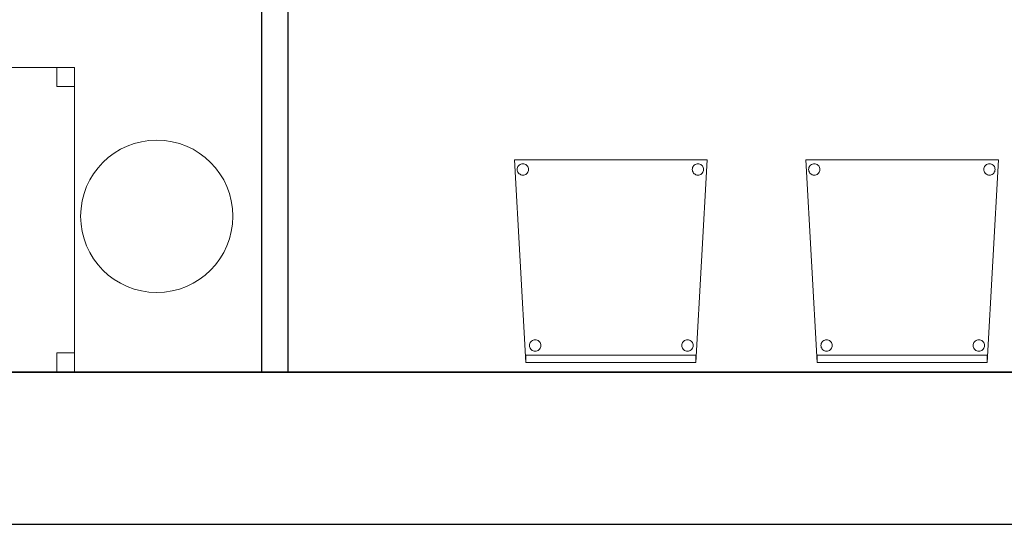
# Model space of a CAD drawing. Header units: metres. Extents: x 391.1 to 427.5, y 12.5 to 28.4.
# Tile 189 of 209: x 415.8 to 418.4, y 12.8 to 14.2. Entities that reach past the tile are written whole.
import ezdxf

# ---------------------------------------------------------------- set-up
doc = ezdxf.new("R2010")
doc.units = ezdxf.units.M
doc.layers.add('01_SUELOS', color=7, linetype='Continuous', lineweight=25, true_color=0x007f00)
for name, color, linetype, lineweight in [('02_MOBILIARIO', 7, 'Continuous', 18), ('A-COLS-____-MCUT', 7, 'Continuous', 18), ('A-COLS-____-OTLN', 7, 'Continuous', 18), ('A-DETL-____-MBND', 7, 'Continuous', 18), ('A-WALL-____-MCUT', 7, 'Continuous', 25), ('A-WALL-____-OTLN', 7, 'Continuous', 25)]:
    doc.layers.add(name, color=color, linetype=linetype, lineweight=lineweight)

# ---------------------------------------------------------------- blocks, each defined once
blk = doc.blocks.new('Family - Cadira confident_PA-152347-03_CLI_AIGUA_P0A')
at = {"layer": 'A-DETL-____-MBND', "color": 253, "true_color": 0xaaaaaa}
for p, q in [((0.03, 0), (0, 0.5326)), ((0, 0.5326), (0.5065, 0.5326)), ((0.5065, 0.5326), (0, 0.5326)), ((0, 0.5326), (0.03, 0)), ((0.0109, 0.5172), (0.0127, 0.519)), ((0.0127, 0.519), (0.0109, 0.5172)), ((0.0127, 0.519), (0.0149, 0.5205)), ((0.0149, 0.5205), (0.0127, 0.519)), ((0.0149, 0.5205), (0.0172, 0.5216)), ((0.0172, 0.5216), (0.0149, 0.5205)), ((0.0172, 0.5216), (0.0198, 0.5222)), ((0.0198, 0.5222), (0.0172, 0.5216)), ((0.0198, 0.5222), (0.0224, 0.5224)), ((0.0224, 0.5224), (0.0198, 0.5222)), ((0.0224, 0.5224), (0.0249, 0.5222)), ((0.0249, 0.5222), (0.0224, 0.5224)), ((0.0249, 0.5222), (0.0275, 0.5215)), ((0.0275, 0.5215), (0.0249, 0.5222)), ((0.0275, 0.5215), (0.0298, 0.5204)), ((0.0298, 0.5204), (0.0275, 0.5215)), ((0.0298, 0.5204), (0.0319, 0.5189)), ((0.0319, 0.5189), (0.0298, 0.5204)), ((0.0319, 0.5189), (0.0338, 0.5171)), ((0.0338, 0.5171), (0.0319, 0.5189)), ((0.4709, 0.5172), (0.4727, 0.519)), ((0.4727, 0.519), (0.4709, 0.5172)), ((0.4727, 0.519), (0.4749, 0.5205)), ((0.4749, 0.5205), (0.4727, 0.519)), ((0.4749, 0.5205), (0.4772, 0.5216)), ((0.4772, 0.5216), (0.4749, 0.5205)), ((0.5065, 0.5326), (0.4765, 0)), ((0.4765, 0), (0.5065, 0.5326)), ((0.4772, 0.5216), (0.4798, 0.5222)), ((0.4798, 0.5222), (0.4772, 0.5216)), ((0.4798, 0.5222), (0.4824, 0.5224)), ((0.4824, 0.5224), (0.4798, 0.5222)), ((0.4824, 0.5224), (0.4849, 0.5222)), ((0.4849, 0.5222), (0.4824, 0.5224)), ((0.4849, 0.5222), (0.4875, 0.5215)), ((0.4875, 0.5215), (0.4849, 0.5222)), ((0.4875, 0.5215), (0.4898, 0.5204)), ((0.4898, 0.5204), (0.4875, 0.5215)), ((0.4898, 0.5204), (0.4919, 0.5189)), ((0.4919, 0.5189), (0.4898, 0.5204)), ((0.4919, 0.5189), (0.4938, 0.5171)), ((0.4938, 0.5171), (0.4919, 0.5189)), ((0.0074, 0.5076), (0.0076, 0.5102)), ((0.0076, 0.5102), (0.0074, 0.5076)), ((0.0076, 0.505), (0.0074, 0.5076)), ((0.0074, 0.5076), (0.0076, 0.505)), ((0.0076, 0.5102), (0.0083, 0.5127)), ((0.0083, 0.5127), (0.0076, 0.5102)), ((0.0082, 0.5025), (0.0076, 0.505)), ((0.0076, 0.505), (0.0082, 0.5025)), ((0.0093, 0.5001), (0.0082, 0.5025)), ((0.0082, 0.5025), (0.0093, 0.5001)), ((0.0083, 0.5127), (0.0094, 0.515)), ((0.0094, 0.515), (0.0083, 0.5127)), ((0.0108, 0.498), (0.0093, 0.5001)), ((0.0093, 0.5001), (0.0108, 0.498)), ((0.0094, 0.515), (0.0109, 0.5172)), ((0.0109, 0.5172), (0.0094, 0.515)), ((0.0126, 0.4961), (0.0108, 0.498)), ((0.0108, 0.498), (0.0126, 0.4961)), ((0.0148, 0.4946), (0.0126, 0.4961)), ((0.0126, 0.4961), (0.0148, 0.4946)), ((0.0171, 0.4935), (0.0148, 0.4946)), ((0.0148, 0.4946), (0.0171, 0.4935)), ((0.0196, 0.4928), (0.0171, 0.4935)), ((0.0171, 0.4935), (0.0196, 0.4928)), ((0.0222, 0.4926), (0.0196, 0.4928)), ((0.0196, 0.4928), (0.0222, 0.4926)), ((0.0248, 0.4928), (0.0222, 0.4926)), ((0.0222, 0.4926), (0.0248, 0.4928)), ((0.0273, 0.4935), (0.0248, 0.4928)), ((0.0248, 0.4928), (0.0273, 0.4935)), ((0.0297, 0.4945), (0.0273, 0.4935)), ((0.0273, 0.4935), (0.0297, 0.4945)), ((0.0318, 0.496), (0.0297, 0.4945)), ((0.0297, 0.4945), (0.0318, 0.496)), ((0.0337, 0.4979), (0.0318, 0.496)), ((0.0318, 0.496), (0.0337, 0.4979)), ((0.0352, 0.5), (0.0337, 0.4979)), ((0.0337, 0.4979), (0.0352, 0.5)), ((0.0338, 0.5171), (0.0353, 0.5149)), ((0.0353, 0.5149), (0.0338, 0.5171)), ((0.0363, 0.5023), (0.0352, 0.5)), ((0.0352, 0.5), (0.0363, 0.5023)), ((0.0353, 0.5149), (0.0363, 0.5126)), ((0.0363, 0.5126), (0.0353, 0.5149)), ((0.0363, 0.5126), (0.037, 0.51)), ((0.037, 0.51), (0.0363, 0.5126)), ((0.037, 0.5049), (0.0363, 0.5023)), ((0.0363, 0.5023), (0.037, 0.5049)), ((0.037, 0.51), (0.0372, 0.5074)), ((0.0372, 0.5074), (0.037, 0.51)), ((0.0372, 0.5074), (0.037, 0.5049)), ((0.037, 0.5049), (0.0372, 0.5074)), ((0.4674, 0.5076), (0.4676, 0.5102)), ((0.4676, 0.5102), (0.4674, 0.5076)), ((0.4676, 0.505), (0.4674, 0.5076)), ((0.4674, 0.5076), (0.4676, 0.505)), ((0.4676, 0.5102), (0.4683, 0.5127)), ((0.4683, 0.5127), (0.4676, 0.5102)), ((0.4682, 0.5025), (0.4676, 0.505)), ((0.4676, 0.505), (0.4682, 0.5025)), ((0.4693, 0.5001), (0.4682, 0.5025)), ((0.4682, 0.5025), (0.4693, 0.5001)), ((0.4683, 0.5127), (0.4694, 0.515)), ((0.4694, 0.515), (0.4683, 0.5127)), ((0.4708, 0.498), (0.4693, 0.5001)), ((0.4693, 0.5001), (0.4708, 0.498)), ((0.4694, 0.515), (0.4709, 0.5172)), ((0.4709, 0.5172), (0.4694, 0.515)), ((0.4726, 0.4961), (0.4708, 0.498)), ((0.4708, 0.498), (0.4726, 0.4961)), ((0.4748, 0.4946), (0.4726, 0.4961)), ((0.4726, 0.4961), (0.4748, 0.4946)), ((0.4771, 0.4935), (0.4748, 0.4946)), ((0.4748, 0.4946), (0.4771, 0.4935)), ((0.4796, 0.4928), (0.4771, 0.4935)), ((0.4771, 0.4935), (0.4796, 0.4928)), ((0.4822, 0.4926), (0.4796, 0.4928)), ((0.4796, 0.4928), (0.4822, 0.4926)), ((0.4848, 0.4928), (0.4822, 0.4926)), ((0.4822, 0.4926), (0.4848, 0.4928)), ((0.4873, 0.4935), (0.4848, 0.4928)), ((0.4848, 0.4928), (0.4873, 0.4935)), ((0.4897, 0.4945), (0.4873, 0.4935)), ((0.4873, 0.4935), (0.4897, 0.4945)), ((0.4918, 0.496), (0.4897, 0.4945)), ((0.4897, 0.4945), (0.4918, 0.496)), ((0.4937, 0.4979), (0.4918, 0.496)), ((0.4918, 0.496), (0.4937, 0.4979)), ((0.4952, 0.5), (0.4937, 0.4979)), ((0.4937, 0.4979), (0.4952, 0.5)), ((0.4938, 0.5171), (0.4953, 0.5149)), ((0.4953, 0.5149), (0.4938, 0.5171)), ((0.4963, 0.5023), (0.4952, 0.5)), ((0.4952, 0.5), (0.4963, 0.5023)), ((0.4953, 0.5149), (0.4963, 0.5126)), ((0.4963, 0.5126), (0.4953, 0.5149)), ((0.4963, 0.5126), (0.497, 0.51)), ((0.497, 0.51), (0.4963, 0.5126)), ((0.497, 0.5049), (0.4963, 0.5023)), ((0.4963, 0.5023), (0.497, 0.5049)), ((0.497, 0.51), (0.4972, 0.5074)), ((0.4972, 0.5074), (0.497, 0.51)), ((0.4972, 0.5074), (0.497, 0.5049)), ((0.497, 0.5049), (0.4972, 0.5074)), ((0.0406, 0.0503), (0.0417, 0.0526)), ((0.0417, 0.0526), (0.0406, 0.0503)), ((0.0417, 0.0526), (0.0432, 0.0548)), ((0.0432, 0.0548), (0.0417, 0.0526)), ((0.0432, 0.0548), (0.0451, 0.0566)), ((0.0451, 0.0566), (0.0432, 0.0548)), ((0.0451, 0.0566), (0.0472, 0.0581)), ((0.0472, 0.0581), (0.0451, 0.0566)), ((0.0472, 0.0581), (0.0496, 0.0592)), ((0.0496, 0.0592), (0.0472, 0.0581)), ((0.0496, 0.0592), (0.0521, 0.0598)), ((0.0521, 0.0598), (0.0496, 0.0592)), ((0.0521, 0.0598), (0.0547, 0.06)), ((0.0547, 0.06), (0.0521, 0.0598)), ((0.0547, 0.06), (0.0573, 0.0598)), ((0.0573, 0.0598), (0.0547, 0.06)), ((0.0573, 0.0598), (0.0598, 0.0591)), ((0.0598, 0.0591), (0.0573, 0.0598)), ((0.0598, 0.0591), (0.0622, 0.058)), ((0.0622, 0.058), (0.0598, 0.0591)), ((0.0622, 0.058), (0.0643, 0.0565)), ((0.0643, 0.0565), (0.0622, 0.058)), ((0.0643, 0.0565), (0.0661, 0.0547)), ((0.0661, 0.0547), (0.0643, 0.0565)), ((0.0661, 0.0547), (0.0676, 0.0525)), ((0.0676, 0.0525), (0.0661, 0.0547)), ((0.0676, 0.0525), (0.0687, 0.0502)), ((0.0687, 0.0502), (0.0676, 0.0525)), ((0.4406, 0.0503), (0.4417, 0.0526)), ((0.4417, 0.0526), (0.4406, 0.0503)), ((0.4417, 0.0526), (0.4432, 0.0548)), ((0.4432, 0.0548), (0.4417, 0.0526)), ((0.4432, 0.0548), (0.4451, 0.0566)), ((0.4451, 0.0566), (0.4432, 0.0548)), ((0.4451, 0.0566), (0.4472, 0.0581)), ((0.4472, 0.0581), (0.4451, 0.0566)), ((0.4472, 0.0581), (0.4496, 0.0592)), ((0.4496, 0.0592), (0.4472, 0.0581)), ((0.4496, 0.0592), (0.4521, 0.0598)), ((0.4521, 0.0598), (0.4496, 0.0592)), ((0.4521, 0.0598), (0.4547, 0.06)), ((0.4547, 0.06), (0.4521, 0.0598)), ((0.4547, 0.06), (0.4573, 0.0598)), ((0.4573, 0.0598), (0.4547, 0.06)), ((0.4573, 0.0598), (0.4598, 0.0591)), ((0.4598, 0.0591), (0.4573, 0.0598)), ((0.4598, 0.0591), (0.4622, 0.058)), ((0.4622, 0.058), (0.4598, 0.0591)), ((0.4622, 0.058), (0.4643, 0.0565)), ((0.4643, 0.0565), (0.4622, 0.058)), ((0.4643, 0.0565), (0.4661, 0.0547)), ((0.4661, 0.0547), (0.4643, 0.0565)), ((0.4661, 0.0547), (0.4676, 0.0525)), ((0.4676, 0.0525), (0.4661, 0.0547)), ((0.4676, 0.0525), (0.4687, 0.0502)), ((0.4687, 0.0502), (0.4676, 0.0525)), ((0.0397, 0.0452), (0.04, 0.0478)), ((0.04, 0.0478), (0.0397, 0.0452)), ((0.0399, 0.0426), (0.0397, 0.0452)), ((0.0397, 0.0452), (0.0399, 0.0426)), ((0.0406, 0.0401), (0.0399, 0.0426)), ((0.0399, 0.0426), (0.0406, 0.0401)), ((0.04, 0.0478), (0.0406, 0.0503)), ((0.0406, 0.0503), (0.04, 0.0478)), ((0.0417, 0.0377), (0.0406, 0.0401)), ((0.0406, 0.0401), (0.0417, 0.0377)), ((0.0432, 0.0356), (0.0417, 0.0377)), ((0.0417, 0.0377), (0.0432, 0.0356)), ((0.045, 0.0337), (0.0432, 0.0356)), ((0.0432, 0.0356), (0.045, 0.0337)), ((0.0471, 0.0322), (0.045, 0.0337)), ((0.045, 0.0337), (0.0471, 0.0322)), ((0.0495, 0.0311), (0.0471, 0.0322)), ((0.0471, 0.0322), (0.0495, 0.0311)), ((0.052, 0.0304), (0.0495, 0.0311)), ((0.0495, 0.0311), (0.052, 0.0304)), ((0.0546, 0.0302), (0.052, 0.0304)), ((0.052, 0.0304), (0.0546, 0.0302)), ((0.0572, 0.0304), (0.0546, 0.0302)), ((0.0546, 0.0302), (0.0572, 0.0304)), ((0.0597, 0.031), (0.0572, 0.0304)), ((0.0572, 0.0304), (0.0597, 0.031)), ((0.0621, 0.0321), (0.0597, 0.031)), ((0.0597, 0.031), (0.0621, 0.0321)), ((0.0642, 0.0336), (0.0621, 0.0321)), ((0.0621, 0.0321), (0.0642, 0.0336)), ((0.0661, 0.0355), (0.0642, 0.0336)), ((0.0642, 0.0336), (0.0661, 0.0355)), ((0.0676, 0.0376), (0.0661, 0.0355)), ((0.0661, 0.0355), (0.0676, 0.0376)), ((0.0687, 0.0399), (0.0676, 0.0376)), ((0.0676, 0.0376), (0.0687, 0.0399)), ((0.0687, 0.0502), (0.0694, 0.0476)), ((0.0694, 0.0476), (0.0687, 0.0502)), ((0.0694, 0.0424), (0.0687, 0.0399)), ((0.0687, 0.0399), (0.0694, 0.0424)), ((0.0694, 0.0476), (0.0696, 0.045)), ((0.0696, 0.045), (0.0694, 0.0476)), ((0.0696, 0.045), (0.0694, 0.0424)), ((0.0694, 0.0424), (0.0696, 0.045)), ((0.4397, 0.0452), (0.44, 0.0478)), ((0.44, 0.0478), (0.4397, 0.0452)), ((0.4399, 0.0426), (0.4397, 0.0452)), ((0.4397, 0.0452), (0.4399, 0.0426)), ((0.4406, 0.0401), (0.4399, 0.0426)), ((0.4399, 0.0426), (0.4406, 0.0401)), ((0.44, 0.0478), (0.4406, 0.0503)), ((0.4406, 0.0503), (0.44, 0.0478)), ((0.4417, 0.0377), (0.4406, 0.0401)), ((0.4406, 0.0401), (0.4417, 0.0377)), ((0.4432, 0.0356), (0.4417, 0.0377)), ((0.4417, 0.0377), (0.4432, 0.0356)), ((0.445, 0.0337), (0.4432, 0.0356)), ((0.4432, 0.0356), (0.445, 0.0337)), ((0.4471, 0.0322), (0.445, 0.0337)), ((0.445, 0.0337), (0.4471, 0.0322)), ((0.4495, 0.0311), (0.4471, 0.0322)), ((0.4471, 0.0322), (0.4495, 0.0311)), ((0.452, 0.0304), (0.4495, 0.0311)), ((0.4495, 0.0311), (0.452, 0.0304)), ((0.4546, 0.0302), (0.452, 0.0304)), ((0.452, 0.0304), (0.4546, 0.0302)), ((0.4572, 0.0304), (0.4546, 0.0302)), ((0.4546, 0.0302), (0.4572, 0.0304)), ((0.4597, 0.031), (0.4572, 0.0304)), ((0.4572, 0.0304), (0.4597, 0.031)), ((0.4621, 0.0321), (0.4597, 0.031)), ((0.4597, 0.031), (0.4621, 0.0321)), ((0.4642, 0.0336), (0.4621, 0.0321)), ((0.4621, 0.0321), (0.4642, 0.0336)), ((0.4661, 0.0355), (0.4642, 0.0336)), ((0.4642, 0.0336), (0.4661, 0.0355)), ((0.4676, 0.0376), (0.4661, 0.0355)), ((0.4661, 0.0355), (0.4676, 0.0376)), ((0.4687, 0.0399), (0.4676, 0.0376)), ((0.4676, 0.0376), (0.4687, 0.0399)), ((0.4687, 0.0502), (0.4694, 0.0476)), ((0.4694, 0.0476), (0.4687, 0.0502)), ((0.4694, 0.0424), (0.4687, 0.0399)), ((0.4687, 0.0399), (0.4694, 0.0424)), ((0.4694, 0.0476), (0.4696, 0.045)), ((0.4696, 0.045), (0.4694, 0.0476)), ((0.4696, 0.045), (0.4694, 0.0424)), ((0.4694, 0.0424), (0.4696, 0.045)), ((0.03, 0), (0.03, 0.02)), ((0.03, 0.02), (0.4765, 0.02)), ((0.4765, 0.02), (0.03, 0.02)), ((0.03, 0.02), (0.03, 0)), ((0.4765, 0), (0.03, 0)), ((0.03, 0), (0.4765, 0)), ((0.03, 0), (0.4765, 0)), ((0.4765, 0.02), (0.4765, 0)), ((0.4765, 0), (0.4765, 0.02)), ((0.4765, 0), (0.03, 0))]:
    blk.add_line(p, q, dxfattribs=at)
blk = doc.blocks.new('Family - Pilar PA-152372-03_CLI_AIGUA_P0A')
at = {"layer": 'A-COLS-____-MCUT', "color": 253, "true_color": 0xaaaaaa}
for start, end in [(360, 180), (180, 360)]:
    blk.add_arc((0.2, 0.2), 0.2, start, end, dxfattribs=at)
at = {"layer": 'A-COLS-____-OTLN', "color": 253, "true_color": 0xaaaaaa}
for start, end in [(360, 180), (180, 360)]:
    blk.add_arc((0.2, 0.2), 0.2, start, end, dxfattribs=at)
blk = doc.blocks.new('Family - Evans PA-152414-03_CLI_AIGUA_P0A')
at = {"layer": 'A-WALL-____-MCUT', "color": 253, "true_color": 0xaaaaaa}
for p, q in [((10.9592, 0.07), (5.9826, 0.07)), ((10.9592, 0), (10.9592, 0.07)), ((5.9826, 0), (10.9592, 0))]:
    blk.add_line(p, q, dxfattribs=at)
at = {"layer": 'A-WALL-____-OTLN', "color": 253, "true_color": 0xaaaaaa}
for p, q in [((10.9592, 0.07), (0, 0.07)), ((10.9592, 0), (10.9592, 0.07)), ((0, 0), (10.9592, 0))]:
    blk.add_line(p, q, dxfattribs=at)
at = {"layer": 'A-WALL-____-OTLN', "color": 253, "lineweight": 18, "true_color": 0xaaaaaa}
blk.add_line((-0.0371, 0), (10.9592, 0), dxfattribs=at)
blk = doc.blocks.new('Family - Cadira confident_PA-152434-03_CLI_AIGUA_P0A')
at = {"layer": 'A-DETL-____-MBND', "color": 253, "true_color": 0xaaaaaa}
for p, q in [((0.03, 0), (0, 0.5326)), ((0, 0.5326), (0.5065, 0.5326)), ((0.5065, 0.5326), (0, 0.5326)), ((0, 0.5326), (0.03, 0)), ((0.0109, 0.5172), (0.0127, 0.519)), ((0.0127, 0.519), (0.0109, 0.5172)), ((0.0127, 0.519), (0.0149, 0.5205)), ((0.0149, 0.5205), (0.0127, 0.519)), ((0.0149, 0.5205), (0.0172, 0.5216)), ((0.0172, 0.5216), (0.0149, 0.5205)), ((0.0172, 0.5216), (0.0198, 0.5222)), ((0.0198, 0.5222), (0.0172, 0.5216)), ((0.0198, 0.5222), (0.0224, 0.5224)), ((0.0224, 0.5224), (0.0198, 0.5222)), ((0.0224, 0.5224), (0.0249, 0.5222)), ((0.0249, 0.5222), (0.0224, 0.5224)), ((0.0249, 0.5222), (0.0275, 0.5215)), ((0.0275, 0.5215), (0.0249, 0.5222)), ((0.0275, 0.5215), (0.0298, 0.5204)), ((0.0298, 0.5204), (0.0275, 0.5215)), ((0.0298, 0.5204), (0.0319, 0.5189)), ((0.0319, 0.5189), (0.0298, 0.5204)), ((0.0319, 0.5189), (0.0338, 0.5171)), ((0.0338, 0.5171), (0.0319, 0.5189)), ((0.4709, 0.5172), (0.4727, 0.519)), ((0.4727, 0.519), (0.4709, 0.5172)), ((0.4727, 0.519), (0.4749, 0.5205)), ((0.4749, 0.5205), (0.4727, 0.519)), ((0.4749, 0.5205), (0.4772, 0.5216)), ((0.4772, 0.5216), (0.4749, 0.5205)), ((0.5065, 0.5326), (0.4765, 0)), ((0.4765, 0), (0.5065, 0.5326)), ((0.4772, 0.5216), (0.4798, 0.5222)), ((0.4798, 0.5222), (0.4772, 0.5216)), ((0.4798, 0.5222), (0.4824, 0.5224)), ((0.4824, 0.5224), (0.4798, 0.5222)), ((0.4824, 0.5224), (0.4849, 0.5222)), ((0.4849, 0.5222), (0.4824, 0.5224)), ((0.4849, 0.5222), (0.4875, 0.5215)), ((0.4875, 0.5215), (0.4849, 0.5222)), ((0.4875, 0.5215), (0.4898, 0.5204)), ((0.4898, 0.5204), (0.4875, 0.5215)), ((0.4898, 0.5204), (0.4919, 0.5189)), ((0.4919, 0.5189), (0.4898, 0.5204)), ((0.4919, 0.5189), (0.4938, 0.5171)), ((0.4938, 0.5171), (0.4919, 0.5189)), ((0.0074, 0.5076), (0.0076, 0.5102)), ((0.0076, 0.5102), (0.0074, 0.5076)), ((0.0076, 0.505), (0.0074, 0.5076)), ((0.0074, 0.5076), (0.0076, 0.505)), ((0.0076, 0.5102), (0.0083, 0.5127)), ((0.0083, 0.5127), (0.0076, 0.5102)), ((0.0082, 0.5025), (0.0076, 0.505)), ((0.0076, 0.505), (0.0082, 0.5025)), ((0.0093, 0.5001), (0.0082, 0.5025)), ((0.0082, 0.5025), (0.0093, 0.5001)), ((0.0083, 0.5127), (0.0094, 0.515)), ((0.0094, 0.515), (0.0083, 0.5127)), ((0.0108, 0.498), (0.0093, 0.5001)), ((0.0093, 0.5001), (0.0108, 0.498)), ((0.0094, 0.515), (0.0109, 0.5172)), ((0.0109, 0.5172), (0.0094, 0.515)), ((0.0126, 0.4961), (0.0108, 0.498)), ((0.0108, 0.498), (0.0126, 0.4961)), ((0.0148, 0.4946), (0.0126, 0.4961)), ((0.0126, 0.4961), (0.0148, 0.4946)), ((0.0171, 0.4935), (0.0148, 0.4946)), ((0.0148, 0.4946), (0.0171, 0.4935)), ((0.0196, 0.4928), (0.0171, 0.4935)), ((0.0171, 0.4935), (0.0196, 0.4928)), ((0.0222, 0.4926), (0.0196, 0.4928)), ((0.0196, 0.4928), (0.0222, 0.4926)), ((0.0248, 0.4928), (0.0222, 0.4926)), ((0.0222, 0.4926), (0.0248, 0.4928)), ((0.0273, 0.4935), (0.0248, 0.4928)), ((0.0248, 0.4928), (0.0273, 0.4935)), ((0.0297, 0.4945), (0.0273, 0.4935)), ((0.0273, 0.4935), (0.0297, 0.4945)), ((0.0318, 0.496), (0.0297, 0.4945)), ((0.0297, 0.4945), (0.0318, 0.496)), ((0.0337, 0.4979), (0.0318, 0.496)), ((0.0318, 0.496), (0.0337, 0.4979)), ((0.0352, 0.5), (0.0337, 0.4979)), ((0.0337, 0.4979), (0.0352, 0.5)), ((0.0338, 0.5171), (0.0353, 0.5149)), ((0.0353, 0.5149), (0.0338, 0.5171)), ((0.0363, 0.5023), (0.0352, 0.5)), ((0.0352, 0.5), (0.0363, 0.5023)), ((0.0353, 0.5149), (0.0363, 0.5126)), ((0.0363, 0.5126), (0.0353, 0.5149)), ((0.0363, 0.5126), (0.037, 0.51)), ((0.037, 0.51), (0.0363, 0.5126)), ((0.037, 0.5049), (0.0363, 0.5023)), ((0.0363, 0.5023), (0.037, 0.5049)), ((0.037, 0.51), (0.0372, 0.5074)), ((0.0372, 0.5074), (0.037, 0.51)), ((0.0372, 0.5074), (0.037, 0.5049)), ((0.037, 0.5049), (0.0372, 0.5074)), ((0.4674, 0.5076), (0.4676, 0.5102)), ((0.4676, 0.5102), (0.4674, 0.5076)), ((0.4676, 0.505), (0.4674, 0.5076)), ((0.4674, 0.5076), (0.4676, 0.505)), ((0.4676, 0.5102), (0.4683, 0.5127)), ((0.4683, 0.5127), (0.4676, 0.5102)), ((0.4682, 0.5025), (0.4676, 0.505)), ((0.4676, 0.505), (0.4682, 0.5025)), ((0.4693, 0.5001), (0.4682, 0.5025)), ((0.4682, 0.5025), (0.4693, 0.5001)), ((0.4683, 0.5127), (0.4694, 0.515)), ((0.4694, 0.515), (0.4683, 0.5127)), ((0.4708, 0.498), (0.4693, 0.5001)), ((0.4693, 0.5001), (0.4708, 0.498)), ((0.4694, 0.515), (0.4709, 0.5172)), ((0.4709, 0.5172), (0.4694, 0.515)), ((0.4726, 0.4961), (0.4708, 0.498)), ((0.4708, 0.498), (0.4726, 0.4961)), ((0.4748, 0.4946), (0.4726, 0.4961)), ((0.4726, 0.4961), (0.4748, 0.4946)), ((0.4771, 0.4935), (0.4748, 0.4946)), ((0.4748, 0.4946), (0.4771, 0.4935)), ((0.4796, 0.4928), (0.4771, 0.4935)), ((0.4771, 0.4935), (0.4796, 0.4928)), ((0.4822, 0.4926), (0.4796, 0.4928)), ((0.4796, 0.4928), (0.4822, 0.4926)), ((0.4848, 0.4928), (0.4822, 0.4926)), ((0.4822, 0.4926), (0.4848, 0.4928)), ((0.4873, 0.4935), (0.4848, 0.4928)), ((0.4848, 0.4928), (0.4873, 0.4935)), ((0.4897, 0.4945), (0.4873, 0.4935)), ((0.4873, 0.4935), (0.4897, 0.4945)), ((0.4918, 0.496), (0.4897, 0.4945)), ((0.4897, 0.4945), (0.4918, 0.496)), ((0.4937, 0.4979), (0.4918, 0.496)), ((0.4918, 0.496), (0.4937, 0.4979)), ((0.4952, 0.5), (0.4937, 0.4979)), ((0.4937, 0.4979), (0.4952, 0.5)), ((0.4938, 0.5171), (0.4953, 0.5149)), ((0.4953, 0.5149), (0.4938, 0.5171)), ((0.4963, 0.5023), (0.4952, 0.5)), ((0.4952, 0.5), (0.4963, 0.5023)), ((0.4953, 0.5149), (0.4963, 0.5126)), ((0.4963, 0.5126), (0.4953, 0.5149)), ((0.4963, 0.5126), (0.497, 0.51)), ((0.497, 0.51), (0.4963, 0.5126)), ((0.497, 0.5049), (0.4963, 0.5023)), ((0.4963, 0.5023), (0.497, 0.5049)), ((0.497, 0.51), (0.4972, 0.5074)), ((0.4972, 0.5074), (0.497, 0.51)), ((0.4972, 0.5074), (0.497, 0.5049)), ((0.497, 0.5049), (0.4972, 0.5074)), ((0.0406, 0.0503), (0.0417, 0.0526)), ((0.0417, 0.0526), (0.0406, 0.0503)), ((0.0417, 0.0526), (0.0432, 0.0548)), ((0.0432, 0.0548), (0.0417, 0.0526)), ((0.0432, 0.0548), (0.0451, 0.0566)), ((0.0451, 0.0566), (0.0432, 0.0548)), ((0.0451, 0.0566), (0.0472, 0.0581)), ((0.0472, 0.0581), (0.0451, 0.0566)), ((0.0472, 0.0581), (0.0496, 0.0592)), ((0.0496, 0.0592), (0.0472, 0.0581)), ((0.0496, 0.0592), (0.0521, 0.0598)), ((0.0521, 0.0598), (0.0496, 0.0592)), ((0.0521, 0.0598), (0.0547, 0.06)), ((0.0547, 0.06), (0.0521, 0.0598)), ((0.0547, 0.06), (0.0573, 0.0598)), ((0.0573, 0.0598), (0.0547, 0.06)), ((0.0573, 0.0598), (0.0598, 0.0591)), ((0.0598, 0.0591), (0.0573, 0.0598)), ((0.0598, 0.0591), (0.0622, 0.058)), ((0.0622, 0.058), (0.0598, 0.0591)), ((0.0622, 0.058), (0.0643, 0.0565)), ((0.0643, 0.0565), (0.0622, 0.058)), ((0.0643, 0.0565), (0.0661, 0.0547)), ((0.0661, 0.0547), (0.0643, 0.0565)), ((0.0661, 0.0547), (0.0676, 0.0525)), ((0.0676, 0.0525), (0.0661, 0.0547)), ((0.0676, 0.0525), (0.0687, 0.0502)), ((0.0687, 0.0502), (0.0676, 0.0525)), ((0.4406, 0.0503), (0.4417, 0.0526)), ((0.4417, 0.0526), (0.4406, 0.0503)), ((0.4417, 0.0526), (0.4432, 0.0548)), ((0.4432, 0.0548), (0.4417, 0.0526)), ((0.4432, 0.0548), (0.4451, 0.0566)), ((0.4451, 0.0566), (0.4432, 0.0548)), ((0.4451, 0.0566), (0.4472, 0.0581)), ((0.4472, 0.0581), (0.4451, 0.0566)), ((0.4472, 0.0581), (0.4496, 0.0592)), ((0.4496, 0.0592), (0.4472, 0.0581)), ((0.4496, 0.0592), (0.4521, 0.0598)), ((0.4521, 0.0598), (0.4496, 0.0592)), ((0.4521, 0.0598), (0.4547, 0.06)), ((0.4547, 0.06), (0.4521, 0.0598)), ((0.4547, 0.06), (0.4573, 0.0598)), ((0.4573, 0.0598), (0.4547, 0.06)), ((0.4573, 0.0598), (0.4598, 0.0591)), ((0.4598, 0.0591), (0.4573, 0.0598)), ((0.4598, 0.0591), (0.4622, 0.058)), ((0.4622, 0.058), (0.4598, 0.0591)), ((0.4622, 0.058), (0.4643, 0.0565)), ((0.4643, 0.0565), (0.4622, 0.058)), ((0.4643, 0.0565), (0.4661, 0.0547)), ((0.4661, 0.0547), (0.4643, 0.0565)), ((0.4661, 0.0547), (0.4676, 0.0525)), ((0.4676, 0.0525), (0.4661, 0.0547)), ((0.4676, 0.0525), (0.4687, 0.0502)), ((0.4687, 0.0502), (0.4676, 0.0525)), ((0.0397, 0.0452), (0.04, 0.0478)), ((0.04, 0.0478), (0.0397, 0.0452)), ((0.0399, 0.0426), (0.0397, 0.0452)), ((0.0397, 0.0452), (0.0399, 0.0426)), ((0.0406, 0.0401), (0.0399, 0.0426)), ((0.0399, 0.0426), (0.0406, 0.0401)), ((0.04, 0.0478), (0.0406, 0.0503)), ((0.0406, 0.0503), (0.04, 0.0478)), ((0.0417, 0.0377), (0.0406, 0.0401)), ((0.0406, 0.0401), (0.0417, 0.0377)), ((0.0432, 0.0356), (0.0417, 0.0377)), ((0.0417, 0.0377), (0.0432, 0.0356)), ((0.045, 0.0337), (0.0432, 0.0356)), ((0.0432, 0.0356), (0.045, 0.0337)), ((0.0471, 0.0322), (0.045, 0.0337)), ((0.045, 0.0337), (0.0471, 0.0322)), ((0.0495, 0.0311), (0.0471, 0.0322)), ((0.0471, 0.0322), (0.0495, 0.0311)), ((0.052, 0.0304), (0.0495, 0.0311)), ((0.0495, 0.0311), (0.052, 0.0304)), ((0.0546, 0.0302), (0.052, 0.0304)), ((0.052, 0.0304), (0.0546, 0.0302)), ((0.0572, 0.0304), (0.0546, 0.0302)), ((0.0546, 0.0302), (0.0572, 0.0304)), ((0.0597, 0.031), (0.0572, 0.0304)), ((0.0572, 0.0304), (0.0597, 0.031)), ((0.0621, 0.0321), (0.0597, 0.031)), ((0.0597, 0.031), (0.0621, 0.0321)), ((0.0642, 0.0336), (0.0621, 0.0321)), ((0.0621, 0.0321), (0.0642, 0.0336)), ((0.0661, 0.0355), (0.0642, 0.0336)), ((0.0642, 0.0336), (0.0661, 0.0355)), ((0.0676, 0.0376), (0.0661, 0.0355)), ((0.0661, 0.0355), (0.0676, 0.0376)), ((0.0687, 0.0399), (0.0676, 0.0376)), ((0.0676, 0.0376), (0.0687, 0.0399)), ((0.0687, 0.0502), (0.0694, 0.0476)), ((0.0694, 0.0476), (0.0687, 0.0502)), ((0.0694, 0.0424), (0.0687, 0.0399)), ((0.0687, 0.0399), (0.0694, 0.0424)), ((0.0694, 0.0476), (0.0696, 0.045)), ((0.0696, 0.045), (0.0694, 0.0476)), ((0.0696, 0.045), (0.0694, 0.0424)), ((0.0694, 0.0424), (0.0696, 0.045)), ((0.4397, 0.0452), (0.44, 0.0478)), ((0.44, 0.0478), (0.4397, 0.0452)), ((0.4399, 0.0426), (0.4397, 0.0452)), ((0.4397, 0.0452), (0.4399, 0.0426)), ((0.4406, 0.0401), (0.4399, 0.0426)), ((0.4399, 0.0426), (0.4406, 0.0401)), ((0.44, 0.0478), (0.4406, 0.0503)), ((0.4406, 0.0503), (0.44, 0.0478)), ((0.4417, 0.0377), (0.4406, 0.0401)), ((0.4406, 0.0401), (0.4417, 0.0377)), ((0.4432, 0.0356), (0.4417, 0.0377)), ((0.4417, 0.0377), (0.4432, 0.0356)), ((0.445, 0.0337), (0.4432, 0.0356)), ((0.4432, 0.0356), (0.445, 0.0337)), ((0.4471, 0.0322), (0.445, 0.0337)), ((0.445, 0.0337), (0.4471, 0.0322)), ((0.4495, 0.0311), (0.4471, 0.0322)), ((0.4471, 0.0322), (0.4495, 0.0311)), ((0.452, 0.0304), (0.4495, 0.0311)), ((0.4495, 0.0311), (0.452, 0.0304)), ((0.4546, 0.0302), (0.452, 0.0304)), ((0.452, 0.0304), (0.4546, 0.0302)), ((0.4572, 0.0304), (0.4546, 0.0302)), ((0.4546, 0.0302), (0.4572, 0.0304)), ((0.4597, 0.031), (0.4572, 0.0304)), ((0.4572, 0.0304), (0.4597, 0.031)), ((0.4621, 0.0321), (0.4597, 0.031)), ((0.4597, 0.031), (0.4621, 0.0321)), ((0.4642, 0.0336), (0.4621, 0.0321)), ((0.4621, 0.0321), (0.4642, 0.0336)), ((0.4661, 0.0355), (0.4642, 0.0336)), ((0.4642, 0.0336), (0.4661, 0.0355)), ((0.4676, 0.0376), (0.4661, 0.0355)), ((0.4661, 0.0355), (0.4676, 0.0376)), ((0.4687, 0.0399), (0.4676, 0.0376)), ((0.4676, 0.0376), (0.4687, 0.0399)), ((0.4687, 0.0502), (0.4694, 0.0476)), ((0.4694, 0.0476), (0.4687, 0.0502)), ((0.4694, 0.0424), (0.4687, 0.0399)), ((0.4687, 0.0399), (0.4694, 0.0424)), ((0.4694, 0.0476), (0.4696, 0.045)), ((0.4696, 0.045), (0.4694, 0.0476)), ((0.4696, 0.045), (0.4694, 0.0424)), ((0.4694, 0.0424), (0.4696, 0.045)), ((0.03, 0), (0.03, 0.02)), ((0.03, 0.02), (0.4765, 0.02)), ((0.4765, 0.02), (0.03, 0.02)), ((0.03, 0.02), (0.03, 0)), ((0.4765, 0), (0.03, 0)), ((0.03, 0), (0.4765, 0)), ((0.03, 0), (0.4765, 0)), ((0.4765, 0.02), (0.4765, 0)), ((0.4765, 0), (0.4765, 0.02)), ((0.4765, 0), (0.03, 0))]:
    blk.add_line(p, q, dxfattribs=at)
blk = doc.blocks.new('Family - Mur PA-152469-03_CLI_AIGUA_P0A')
at = {"layer": 'A-WALL-____-MCUT', "color": 253, "true_color": 0xaaaaaa}
for p, q in [((26.0531, 0.4), (0.0791, 0.4)), ((0, 0), (25.9702, 0))]:
    blk.add_line(p, q, dxfattribs=at)
at = {"layer": 'A-WALL-____-OTLN', "color": 253, "true_color": 0xaaaaaa}
for p, q in [((26.0531, 0.4), (0.0791, 0.4)), ((0, 0), (25.9702, 0))]:
    blk.add_line(p, q, dxfattribs=at)
at = {"layer": 'A-WALL-____-OTLN', "color": 253, "lineweight": 18, "true_color": 0xaaaaaa}
blk.add_line((0, 0), (25.9702, 0), dxfattribs=at)
blk = doc.blocks.new('Family - Taula 100X80_PA-152500-03_CLI_AIGUA_P0A')
at = {"layer": 'A-DETL-____-MBND', "color": 253, "true_color": 0xaaaaaa}
for p, q in [((0, 0.8001), (1, 0.8001)), ((0, 0), (0, 0.8001)), ((1, 0.8001), (0, 0.8001)), ((0, 0.8001), (0, 0)), ((0, 0.8001), (0.0464, 0.8001)), ((0, 0.7501), (0, 0.8001)), ((0.0464, 0.8001), (0, 0.8001)), ((0, 0.8001), (0, 0.7501)), ((0.0464, 0.8001), (0.0464, 0.7501)), ((0.0464, 0.7501), (0.0464, 0.8001)), ((0.9536, 0.8001), (1, 0.8001)), ((0.9536, 0.7501), (0.9536, 0.8001)), ((1, 0.8001), (0.9536, 0.8001)), ((0.9536, 0.8001), (0.9536, 0.7501)), ((1, 0.8001), (1, 0)), ((1, 0), (1, 0.8001)), ((1, 0.8001), (1, 0.7501)), ((1, 0.7501), (1, 0.8001)), ((0.0464, 0.7501), (0, 0.7501)), ((0, 0.7501), (0.0464, 0.7501)), ((1, 0.7501), (0.9536, 0.7501)), ((0.9536, 0.7501), (1, 0.7501)), ((0, 0.05), (0.0464, 0.05)), ((0, 0), (0, 0.05)), ((0.0464, 0.05), (0, 0.05)), ((0, 0.05), (0, 0)), ((0.0464, 0.05), (0.0464, 0)), ((0.0464, 0), (0.0464, 0.05)), ((0.9536, 0.05), (1, 0.05)), ((0.9536, 0), (0.9536, 0.05)), ((1, 0.05), (0.9536, 0.05)), ((0.9536, 0.05), (0.9536, 0)), ((1, 0.05), (1, 0)), ((1, 0), (1, 0.05)), ((0, 0), (1, 0)), ((0.0464, 0), (0, 0)), ((1, 0), (0.9536, 0)), ((0.9536, 0), (1, 0)), ((1, 0), (0, 0)), ((0, 0), (0.0464, 0))]:
    blk.add_line(p, q, dxfattribs=at)
blk = doc.blocks.new('Family - LONDR55-XX_ZZ-ARQ-CAA-M3D-Londres55-152611-03_CLI_AIGUA_P0A')
at = {"layer": '01_SUELOS', "color": 9, "true_color": 0xaad4aa}
for p, q in [((0, 0), (24.5639, 0)), ((24.5639, 0), (0, 0))]:
    blk.add_line(p, q, dxfattribs=at)
blk = doc.blocks.new('LONDR55-XX_ZZ-ARQ-CAA-M3D-Londres55_ifc-1-03_CLI_AIGUA_P0A')
at = {"layer": '01_SUELOS', "color": 253, "lineweight": 18, "true_color": 0xaaaaaa}
blk.add_blockref('Family - LONDR55-XX_ZZ-ARQ-CAA-M3D-Londres55-152611-03_CLI_AIGUA_P0A', (399.1772, 13.2406), dxfattribs=at)
at = {"layer": '02_MOBILIARIO', "color": 253, "lineweight": 18, "true_color": 0xaaaaaa}
for name, p in [('Family - Taula 100X80_PA-152500-03_CLI_AIGUA_P0A', (414.921, 13.2406)), ('Family - Cadira confident_PA-152434-03_CLI_AIGUA_P0A', (417.0766, 13.2652)), ('Family - Cadira confident_PA-152347-03_CLI_AIGUA_P0A', (417.8422, 13.2652))]:
    blk.add_blockref(name, p, dxfattribs=at)
at = {"layer": 'A-COLS-____-OTLN', "color": 253, "lineweight": 18, "true_color": 0xaaaaaa}
blk.add_blockref('Family - Pilar PA-152372-03_CLI_AIGUA_P0A', (415.937, 13.4496), dxfattribs=at)
at = {"layer": 'A-WALL-____-OTLN', "color": 253, "lineweight": 18, "true_color": 0xaaaaaa, "rotation": 270}
blk.add_blockref('Family - Evans PA-152414-03_CLI_AIGUA_P0A', (416.412, 24.1996), dxfattribs=at)
at = {"layer": 'A-WALL-____-OTLN', "color": 253, "lineweight": 18, "true_color": 0xaaaaaa}
blk.add_blockref('Family - Mur PA-152469-03_CLI_AIGUA_P0A', (397.6873, 12.8406), dxfattribs=at)

msp = doc.modelspace()

# ---------------------------------------------------------------- block references
at = {"lineweight": 5}
msp.add_blockref('LONDR55-XX_ZZ-ARQ-CAA-M3D-Londres55_ifc-1-03_CLI_AIGUA_P0A', (0, 0), dxfattribs=at)

doc.saveas('drawing.dxf')
